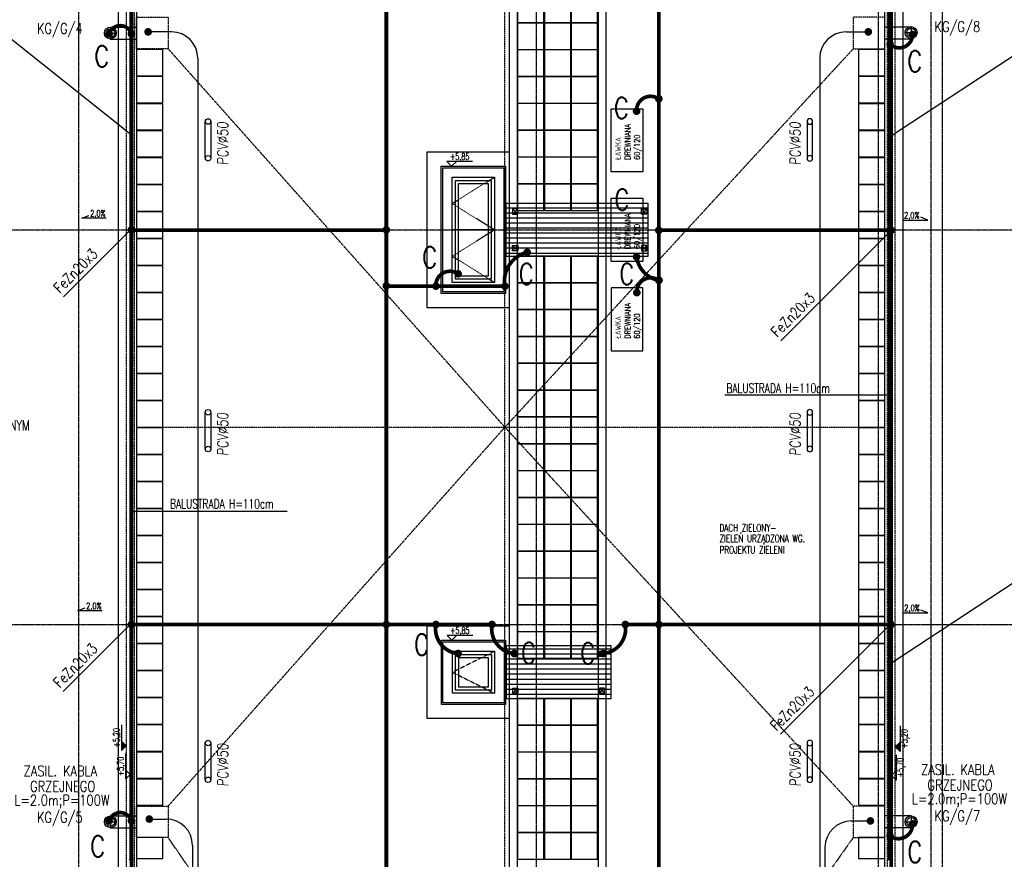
# Model space of a CAD drawing. Extents: x 3880 to 129921, y -116796 to -57711.
# Tile 66 of 110: x 54745 to 56617, y -94689 to -93094. Entities that reach past the tile are written whole.
import ezdxf
from ezdxf.enums import TextEntityAlignment as Align

# ---------------------------------------------------------------- set-up
doc = ezdxf.new("R2010")
doc.units = 0
doc.header["$LTSCALE"] = 2
for name, pattern in [('CENTER', [2, 1.25, -0.25, 0.25, -0.25]), ('DASHED', [0.75, 0.5, -0.25]), ('DIVIDE2', [0.625, 0.25, -0.125, 0, -0.125, 0, -0.125])]:
    doc.linetypes.add(name, pattern=pattern)
doc.layers.get('0').update_dxf_attribs({"color": 101, "linetype": 'CONTINUOUS'})
for name, color, linetype in [('E35', 6, 'CONTINUOUS'), ('E50', 3, 'CONTINUOUS'), ('Ele-balustrada', 114, 'CONTINUOUS'), ('Ins-wod', 152, 'CONTINUOUS'), ('Okn---okna', 5, 'CONTINUOUS'), ('Opis-rzedne', 52, 'CONTINUOUS'), ('Opis-spadki', 61, 'CONTINUOUS'), ('Os-osie glowne', 1, 'CENTER'), ('Pos-ceramika', 14, 'CONTINUOUS'), ('Pzt-chodniki-hatch', 252, 'CONTINUOUS'), ('Sc-metal', 141, 'CONTINUOUS'), ('Sch-opis', 51, 'CONTINUOUS'), ('W-idok', 9, 'CONTINUOUS'), ('W-izol-w', 144, 'CONTINUOUS'), ('W-widok-spadki', 61, 'CONTINUOUS'), ('Wyp-meble', 155, 'CONTINUOUS')]:
    doc.layers.add(name, color=color, linetype=linetype)
doc.styles.add('dwg_opis podstawowy', font='romans.shx', dxfattribs={"width": 0.9})
doc.styles.add('ROMANS', font='romans', dxfattribs={"width": 0.85})
pattern_1 = [(180, (7e-12, 5818.28), (-2e-15, -9.525), [])]

# ---------------------------------------------------------------- blocks, each defined once
blk = doc.blocks.new('A$C3F3A465D')
at = {"layer": 'E35'}
for points in [[(0, -69.9), (0, 0)], [(10.5, 0), (10.5, -69.9)]]:
    blk.add_lwpolyline(points, dxfattribs=at)
for centre in [(5.2, 0), (5.2, -69.9)]:
    blk.add_circle(centre, 5.25, dxfattribs=at)
blk = doc.blocks.new('SPADKI')
at = {"ltscale": 25}
blk.add_lwpolyline([(0, 0), (0, -70), (-8, -50), (-8, -50)], dxfattribs=at)
at = {"ltscale": 25, "style": 'ROMANS', "width": 0.7}
blk.add_attdef('SP%', text='', height=18, rotation=90, dxfattribs=at).set_placement((-4.9, -24), align=Align.CENTER)
blk = doc.blocks.new('dwg_kota arch 50')
blk.add_lwpolyline([(39.75, 9), (-9, 9), (0, 0), (9, 9)])
at = {"style": 'dwg_opis podstawowy', "width": 0.6}
blk.add_attdef('KOTA_ARCH', text='', height=12.75, dxfattribs=at).set_placement((15.375, 8.25), align=Align.BOTTOM_CENTER)
blk = doc.blocks.new('dwg_kota kons 50')
blk.add_hatch(color=256).paths.add_polyline_path([(9, 9), (-9, 9), (0, 0)])
blk.add_lwpolyline([(39.75, 9), (-9, 9), (0, 0), (9, 9)])
at = {"style": 'dwg_opis podstawowy', "width": 0.6}
blk.add_attdef('KOTA_KONS', text='', height=12.75, dxfattribs=at).set_placement((15.375, 8.25), align=Align.BOTTOM_CENTER)
blk = doc.blocks.new('_sfkhmgkjm')
for points in [[(-3.5, 0), (-3.5, -0.5)], [(-3.5, 0), (3.5, 0), (3.5, 0)], [(3.5, 0), (3.5, -0.5)]]:
    blk.add_lwpolyline(points)
blk.add_lwpolyline([(3.5, -0.5, -0.284735), (-3.5, -0.5, -7)], format="xyb")
blk = doc.blocks.new('_kdjkgjksjhgkfhh')
for p, q in [((-11.2, 0), (11.2, 0)), ((0, 11.2), (0, -11.2))]:
    blk.add_line(p, q)
for radius in [11.3, 8.25]:
    blk.add_circle((0, 0), radius)

msp = doc.modelspace()

# ---------------------------------------------------------------- hatches: boundary and pattern name
at = {"layer": 'W-idok'}
h = msp.add_hatch(dxfattribs=at)
h.set_pattern_fill('ANSI31', color=256, scale=3, angle=135, style=0)
h.set_pattern_definition(pattern_1)
h.paths.add_polyline_path([(55679.547, -93493.022), (55669.547, -93493.022), (55669.547, -93543.022), (55679.547, -93543.022)])
h.paths.add_polyline_path([(55679.547, -93443.022), (55669.547, -93443.022), (55669.547, -93493.022), (55679.547, -93493.022)])
h.paths.add_polyline_path([(55694.547, -93443.022), (55679.547, -93443.022), (55679.547, -93493.022), (55694.547, -93493.022)])
h.paths.add_polyline_path([(55694.547, -93493.022), (55679.547, -93493.022), (55679.547, -93543.022), (55694.547, -93543.022)])
h.paths.add_polyline_path([(55727.547, -93493.022), (55694.547, -93493.022), (55694.547, -93543.022), (55727.547, -93543.022)])
h.paths.add_polyline_path([(55727.547, -93443.022), (55694.547, -93443.022), (55694.547, -93493.022), (55727.547, -93493.022)])
h.paths.add_polyline_path([(55844.547, -93443.022), (55727.547, -93443.022), (55727.547, -93493.022), (55844.547, -93493.022)])
h.paths.add_polyline_path([(55844.547, -93493.022), (55727.547, -93493.022), (55727.547, -93543.022), (55844.547, -93543.022)])
h.paths.add_polyline_path([(55859.547, -93493.022), (55844.547, -93493.022), (55844.547, -93543.022), (55859.547, -93543.022)])
h.paths.add_polyline_path([(55859.547, -93443.022), (55844.547, -93443.022), (55844.547, -93493.022), (55859.547, -93493.022)])
h.paths.add_polyline_path([(55869.547, -93443.022), (55859.547, -93443.022), (55859.547, -93493.022), (55869.547, -93493.022)])
h.paths.add_polyline_path([(55869.547, -93493.022), (55859.547, -93493.022), (55859.547, -93543.022), (55869.547, -93543.022)])
h.paths.add_polyline_path([(55929.547, -93443.022), (55869.547, -93443.022), (55869.547, -93493.022), (55929.547, -93493.022)])
h.paths.add_polyline_path([(55929.547, -93493.022), (55869.547, -93493.022), (55869.547, -93543.022), (55929.547, -93543.022)])
h.paths.add_polyline_path([(55939.547, -93493.022), (55929.547, -93493.022), (55929.547, -93543.022), (55939.547, -93543.022)])
h.paths.add_polyline_path([(55939.547, -93443.022), (55929.547, -93443.022), (55929.547, -93493.022), (55939.547, -93493.022)])
h.paths.add_polyline_path([(55874.467, -93532.632), (55874.467, -93453.792), (55932.325, -93453.792), (55932.325, -93532.632)], flags=9)
h = msp.add_hatch(dxfattribs=at)
h.set_pattern_fill('ANSI31', color=256, scale=3, angle=135, style=0)
h.set_pattern_definition(pattern_1)
h.paths.add_polyline_path([(55669.829, -94283.803), (55669.829, -94383.803), (55869.547, -94383.803), (55869.547, -94283.803)])

# ---------------------------------------------------------------- linework, layer by layer
at = {"layer": 'E35'}
for p, q in [((56404.047, -93312.621), (56737.452, -93093.64)), ((54957.047, -93312.621), (54703.609, -93110.818)), ((54828.379, -93620.368), (54957.547, -93491.2)), ((54828.379, -93620.368), (54957.547, -93491.2)), ((56191.788, -93704.115), (56400.138, -93495.764)), ((56191.788, -93704.115), (56400.138, -93495.764)), ((56404.047, -94314.595), (56737.452, -94095.614)), ((54827.879, -94370.368), (54957.047, -94241.2)), ((54827.879, -94370.368), (54957.047, -94241.2)), ((56191.179, -94451.711), (56401.691, -94241.2)), ((56191.179, -94451.711), (56401.691, -94241.2))]:
    msp.add_line(p, q, dxfattribs=at)
at = {"layer": 'E50'}
for p, q in [((55033.701, -93116.747), (54988.881, -93116.747)), ((56315.949, -93116.747), (56358.256, -93116.747)), ((55083.701, -93166.747), (55083.701, -95967.577)), ((56265.949, -93166.747), (56265.949, -95967.577)), ((54991.628, -94612.751), (55023.701, -94612.751)), ((56325.949, -94616.402), (56362.198, -94616.402)), ((55073.701, -94662.751), (55073.701, -95967.577)), ((56275.949, -94666.402), (56275.949, -95967.577))]:
    msp.add_line(p, q, dxfattribs=at)
at = {"layer": 'E50', "linetype": 'DIVIDE2', "ltscale": 70, "const_width": 7}
for points in [[(54957.547, -91993.022), (54957.547, -95743.022)], [(56401.691, -91993.022), (56401.691, -95743.022)]]:
    msp.add_lwpolyline(points, dxfattribs=at)
at = {"layer": 'E50', "const_width": 7}
for points in [[(55442.136, -91993.022), (55442.136, -95504.895)], [(55960.066, -91993.022), (55960.066, -95501.275)], [(54957.547, -93493.837), (55442.136, -93493.837)], [(55960.066, -93493.837), (56401.691, -93493.837)], [(55442.136, -93600.053), (55667.547, -93600.053)], [(54957.547, -94243.022), (55643.04, -94242.979)], [(55896.343, -94243.022), (56401.691, -94243.022)]]:
    msp.add_lwpolyline(points, dxfattribs=at)
for points in [[(54915.091, -93120.315, -0.71386373), (54957.362, -93119.643, -2.21832926)], [(56442.318, -93121.952, -0.65422817), (56400.047, -93140.422, -2.21832926)], [(55917.817, -93267.488, -0.62921088), (55959.617, -93243.966, -2.21832926)], [(55667.547, -93600.053, -0.3933579), (55709.347, -93535.717, -2.21832926)], [(55917.817, -93544.26, 0.32196482), (55959.617, -93588.914, -2.21832926)], [(55536.336, -93600.053, -0.62921088), (55578.136, -93576.53, -2.21832926)], [(55918.267, -93612.398, -0.62921088), (55960.066, -93588.876, -2.21832926)], [(55536.336, -94242.979, 0.43553266), (55578.136, -94298.245, 2.21832926)], [(55643.04, -94242.979, 0.43553266), (55684.84, -94298.245, 2.21832926)], [(55896.336, -94242.979, -0.43553266), (55854.536, -94298.245, -2.21832926)], [(54915.091, -94615.94, -0.71386373), (54957.362, -94615.268, -2.21832926)], [(56442.318, -94621.952, -0.62554956), (56400.047, -94645.205, -2.21832926)]]:
    msp.add_lwpolyline(points, format="xyb", dxfattribs=at)
at = {"layer": 'E50', "ltscale": 15, "const_width": 7}
for points in [[(54989.472, -93120.496, 1), (54989.29, -93112.998, 1)], [(54957.638, -93496.771, 1), (54957.456, -93489.273, 1)]]:
    msp.add_lwpolyline(points, format="xyb", close=True, dxfattribs=at)
at = {"layer": 'E50', "const_width": 7}
for points in [[(56354.506, -93116.747, -1), (56362.006, -93116.747, -1)], [(54915.091, -93124.065, -1), (54915.091, -93116.565, -1)], [(54957.547, -93124.065, -1), (54957.547, -93116.565, -1)], [(56442.318, -93125.702, 1), (56442.318, -93118.202, 1)], [(56399.598, -93144.133, -1), (56399.598, -93136.633, -1)], [(55960.066, -93247.677, 1), (55960.066, -93240.177, 1)], [(55917.817, -93271.238, -1), (55917.817, -93263.738, -1)], [(55442.136, -93496.772, -1), (55442.136, -93489.272, -1)], [(55956.316, -93493.837, -1), (55963.816, -93493.837, -1)], [(56397.941, -93493.837, -1), (56405.441, -93493.837, -1)], [(55709.796, -93539.429, 1), (55709.796, -93531.929, 1)], [(55917.817, -93548.01, -1), (55917.817, -93540.51, -1)], [(55578.585, -93580.242, 1), (55578.585, -93572.742, 1)], [(55438.386, -93599.237, -1), (55445.886, -93599.237, -1)], [(55536.336, -93603.803, -1), (55536.336, -93596.303, -1)], [(55667.547, -93603.803, -1), (55667.547, -93596.303, -1)], [(55960.066, -93592.626, 1), (55960.066, -93585.126, 1)], [(55960.516, -93592.588, 1), (55960.516, -93585.088, 1)], [(55918.267, -93616.148, -1), (55918.267, -93608.648, -1)], [(54953.797, -94243.022, -1), (54961.297, -94243.022, -1)], [(55438.386, -94243.022, -1), (55445.886, -94243.022, -1)], [(55536.336, -94246.729, -1), (55536.336, -94239.229, -1)], [(55643.04, -94246.729, -1), (55643.04, -94239.229, -1)], [(55896.336, -94246.729, 1), (55896.336, -94239.229, 1)], [(55956.316, -94243.022, -1), (55963.816, -94243.022, -1)], [(56397.941, -94243.022, -1), (56405.441, -94243.022, -1)], [(55578.585, -94301.956, 1), (55578.585, -94294.456, 1)], [(55685.289, -94301.956, 1), (55685.289, -94294.456, 1)], [(55854.087, -94301.956, -1), (55854.087, -94294.456, -1)], [(54987.878, -94612.751, -1), (54995.378, -94612.751, -1)], [(54915.091, -94619.69, -1), (54915.091, -94612.19, -1)], [(54957.547, -94619.69, -1), (54957.547, -94612.19, -1)], [(56358.448, -94616.402, -1), (56365.948, -94616.402, -1)], [(56442.318, -94625.702, 1), (56442.318, -94618.202, 1)], [(56399.598, -94648.917, -1), (56399.598, -94641.417, -1)]]:
    msp.add_lwpolyline(points, format="xyb", close=True, dxfattribs=at)
at = {"layer": 'E50'}
for centre, start, end in [((55033.701, -93166.747), 360, 90), ((56315.949, -93166.747), 90, 180), ((55023.701, -94662.751), 360, 90), ((56325.949, -94666.402), 90, 180)]:
    msp.add_arc(centre, 50, start, end, dxfattribs=at)
at = {"layer": 'Ele-balustrada'}
for points in [[(54955.047, -94689.013), (54955.047, -92019.03)], [(54960.047, -94689.013), (54960.047, -92019.03)], [(56397.047, -94689.013), (56397.047, -92019.03)], [(56402.047, -94689.013), (56402.047, -92019.03)]]:
    msp.add_lwpolyline(points, dxfattribs=at)
at = {"layer": 'Okn---okna'}
for points in [[(55567.547, -93393.022), (55647.547, -93393.022), (55647.547, -93593.022), (55567.547, -93593.022)], [(55573.547, -93399.022), (55641.547, -93399.022), (55641.547, -93587.022), (55573.547, -93587.022)], [(55579.547, -93405.022), (55635.547, -93405.022), (55635.547, -93581.022), (55579.547, -93581.022)], [(55567.829, -94293.803), (55647.829, -94293.803), (55647.829, -94373.803), (55567.829, -94373.803)], [(55573.829, -94299.803), (55641.829, -94299.803), (55641.829, -94367.803), (55573.829, -94367.803)], [(55579.829, -94305.803), (55635.829, -94305.803), (55635.829, -94361.803), (55579.829, -94361.803)]]:
    msp.add_lwpolyline(points, close=True, dxfattribs=at)
at = {"layer": 'Okn---okna', "linetype": 'DASHED', "ltscale": 0.5}
for points in [[(55647.547, -93493.022), (55567.547, -93443.022), (55647.547, -93393.022)], [(55647.547, -93493.022), (55567.547, -93543.022), (55647.547, -93593.022)], [(55647.829, -94293.803), (55567.829, -94333.803), (55647.829, -94373.803)]]:
    msp.add_lwpolyline(points, dxfattribs=at)
at = {"layer": 'Okn---okna'}
msp.add_lwpolyline([(55647.547, -93493.022), (55567.547, -93493.022)], dxfattribs=at)
at = {"layer": 'Os-osie glowne'}
for points in [[(54857.547, -96575.018), (54857.547, -91070.848)], [(54957.547, -96575.018), (54957.547, -91070.848)], [(55727.547, -96575.018), (55727.547, -91070.848)], [(56377.547, -96575.018), (56377.547, -91070.848)], [(56477.547, -96575.018), (56477.547, -91070.848)], [(56499.547, -96575.018), (56499.547, -91070.848)], [(50525.547, -93493.022), (62792.547, -93493.022)], [(50525.547, -94243.022), (62792.547, -94243.022)]]:
    msp.add_lwpolyline(points, dxfattribs=at)
at = {"layer": 'Pos-ceramika'}
for points in [[(55519.547, -93345.022), (55675.547, -93345.022), (55675.547, -93641.022), (55519.547, -93641.022)], [(55519.829, -94245.803), (55675.547, -94245.803), (55675.547, -94421.803), (55519.829, -94421.803)]]:
    msp.add_lwpolyline(points, close=True, dxfattribs=at)
at = {"layer": 'Pzt-chodniki-hatch'}
for points in [[(55691.548, -93049.022), (55691.548, -93099.022), (55741.548, -93099.022), (55741.548, -93049.022)], [(55742.548, -93049.022), (55742.548, -93099.022), (55792.548, -93099.022), (55792.548, -93049.022)], [(55793.548, -93049.022), (55793.548, -93099.022), (55843.548, -93099.022), (55843.548, -93049.022)], [(55691.548, -93100.022), (55691.548, -93150.022), (55741.548, -93150.022), (55741.548, -93100.022)], [(55742.548, -93100.022), (55742.548, -93150.022), (55792.548, -93150.022), (55792.548, -93100.022)], [(55793.548, -93100.022), (55793.548, -93150.022), (55843.548, -93150.022), (55843.548, -93100.022)], [(54967.547, -93150.502), (54967.547, -93200.502), (55017.547, -93200.502), (55017.547, -93150.502)], [(55691.548, -93151.022), (55691.548, -93201.022), (55741.548, -93201.022), (55741.548, -93151.022)], [(55742.548, -93151.022), (55742.548, -93201.022), (55792.548, -93201.022), (55792.548, -93151.022)], [(55793.548, -93151.022), (55793.548, -93201.022), (55843.548, -93201.022), (55843.548, -93151.022)], [(56339.547, -93150.502), (56339.547, -93200.502), (56389.547, -93200.502), (56389.547, -93150.502)], [(54967.547, -93201.842), (54967.547, -93251.842), (55017.547, -93251.842), (55017.547, -93201.842)], [(55691.548, -93202.022), (55691.548, -93252.022), (55741.548, -93252.022), (55741.548, -93202.022)], [(55742.548, -93202.022), (55742.548, -93252.022), (55792.548, -93252.022), (55792.548, -93202.022)], [(55793.548, -93202.022), (55793.548, -93252.022), (55843.548, -93252.022), (55843.548, -93202.022)], [(56339.547, -93201.842), (56339.547, -93251.842), (56389.547, -93251.842), (56389.547, -93201.842)], [(54967.547, -93253.182), (54967.547, -93303.182), (55017.547, -93303.182), (55017.547, -93253.182)], [(55691.548, -93253.022), (55691.548, -93303.022), (55741.548, -93303.022), (55741.548, -93253.022)], [(55742.548, -93253.022), (55742.548, -93303.022), (55792.548, -93303.022), (55792.548, -93253.022)], [(55793.548, -93253.022), (55793.548, -93303.022), (55843.548, -93303.022), (55843.548, -93253.022)], [(56339.547, -93253.182), (56339.547, -93303.182), (56389.547, -93303.182), (56389.547, -93253.182)], [(54967.547, -93304.522), (54967.547, -93354.522), (55017.547, -93354.522), (55017.547, -93304.522)], [(55691.548, -93304.022), (55691.548, -93354.022), (55741.548, -93354.022), (55741.548, -93304.022)], [(55742.548, -93304.022), (55742.548, -93354.022), (55792.548, -93354.022), (55792.548, -93304.022)], [(55793.548, -93304.022), (55793.548, -93354.022), (55843.548, -93354.022), (55843.548, -93304.022)], [(56339.547, -93304.522), (56339.547, -93354.522), (56389.547, -93354.522), (56389.547, -93304.522)], [(54967.547, -93355.862), (54967.547, -93405.862), (55017.547, -93405.862), (55017.547, -93355.862)], [(55691.548, -93355.022), (55691.548, -93405.022), (55741.548, -93405.022), (55741.548, -93355.022)], [(55742.548, -93355.022), (55742.548, -93405.022), (55792.548, -93405.022), (55792.548, -93355.022)], [(55793.548, -93355.022), (55793.548, -93405.022), (55843.548, -93405.022), (55843.548, -93355.022)], [(56339.547, -93355.862), (56339.547, -93405.862), (56389.547, -93405.862), (56389.547, -93355.862)], [(54967.547, -93407.202), (54967.547, -93457.202), (55017.547, -93457.202), (55017.547, -93407.202)], [(55691.548, -93406.022), (55691.548, -93456.022), (55741.548, -93456.022), (55741.548, -93406.022)], [(55742.548, -93406.022), (55742.548, -93456.022), (55792.548, -93456.022), (55792.548, -93406.022)], [(55793.548, -93406.022), (55793.548, -93456.022), (55843.548, -93456.022), (55843.548, -93406.022)], [(56339.547, -93407.202), (56339.547, -93457.202), (56389.547, -93457.202), (56389.547, -93407.202)], [(54967.547, -93458.542), (54967.547, -93508.542), (55017.547, -93508.542), (55017.547, -93458.542)], [(56339.547, -93458.542), (56339.547, -93508.542), (56389.547, -93508.542), (56389.547, -93458.542)], [(54967.547, -93509.882), (54967.547, -93559.882), (55017.547, -93559.882), (55017.547, -93509.882)], [(56339.547, -93509.882), (56339.547, -93559.882), (56389.547, -93559.882), (56389.547, -93509.882)], [(55691.548, -93543.022), (55691.548, -93593.022), (55741.548, -93593.022), (55741.548, -93543.022)], [(55742.548, -93543.022), (55742.548, -93593.022), (55792.548, -93593.022), (55792.548, -93543.022)], [(55793.548, -93543.022), (55793.548, -93593.022), (55843.548, -93593.022), (55843.548, -93543.022)], [(54967.547, -93561.222), (54967.547, -93611.222), (55017.547, -93611.222), (55017.547, -93561.222)], [(56339.547, -93561.222), (56339.547, -93611.222), (56389.547, -93611.222), (56389.547, -93561.222)], [(55691.548, -93594.022), (55691.548, -93644.022), (55741.548, -93644.022), (55741.548, -93594.022)], [(55742.548, -93594.022), (55742.548, -93644.022), (55792.548, -93644.022), (55792.548, -93594.022)], [(55793.548, -93594.022), (55793.548, -93644.022), (55843.548, -93644.022), (55843.548, -93594.022)], [(54967.547, -93612.562), (54967.547, -93662.562), (55017.547, -93662.562), (55017.547, -93612.562)], [(56339.547, -93612.562), (56339.547, -93662.562), (56389.547, -93662.562), (56389.547, -93612.562)], [(55691.548, -93645.022), (55691.548, -93695.022), (55741.548, -93695.022), (55741.548, -93645.022)], [(55742.548, -93645.022), (55742.548, -93695.022), (55792.548, -93695.022), (55792.548, -93645.022)], [(55793.548, -93645.022), (55793.548, -93695.022), (55843.548, -93695.022), (55843.548, -93645.022)], [(54967.547, -93663.902), (54967.547, -93713.902), (55017.547, -93713.902), (55017.547, -93663.902)], [(56339.547, -93663.902), (56339.547, -93713.902), (56389.547, -93713.902), (56389.547, -93663.902)], [(55691.548, -93696.022), (55691.548, -93746.022), (55741.548, -93746.022), (55741.548, -93696.022)], [(55742.548, -93696.022), (55742.548, -93746.022), (55792.548, -93746.022), (55792.548, -93696.022)], [(55793.548, -93696.022), (55793.548, -93746.022), (55843.548, -93746.022), (55843.548, -93696.022)], [(54967.547, -93715.242), (54967.547, -93765.242), (55017.547, -93765.242), (55017.547, -93715.242)], [(56339.547, -93715.242), (56339.547, -93765.242), (56389.547, -93765.242), (56389.547, -93715.242)], [(55691.548, -93747.022), (55691.548, -93797.022), (55741.548, -93797.022), (55741.548, -93747.022)], [(55742.548, -93747.022), (55742.548, -93797.022), (55792.548, -93797.022), (55792.548, -93747.022)], [(55793.548, -93747.022), (55793.548, -93797.022), (55843.548, -93797.022), (55843.548, -93747.022)], [(54967.547, -93766.582), (54967.547, -93816.582), (55017.547, -93816.582), (55017.547, -93766.582)], [(56339.547, -93766.582), (56339.547, -93816.582), (56389.547, -93816.582), (56389.547, -93766.582)], [(55691.548, -93798.022), (55691.548, -93848.022), (55741.548, -93848.022), (55741.548, -93798.022)], [(55742.548, -93798.022), (55742.548, -93848.022), (55792.548, -93848.022), (55792.548, -93798.022)], [(55793.548, -93798.022), (55793.548, -93848.022), (55843.548, -93848.022), (55843.548, -93798.022)], [(54967.547, -93817.922), (54967.547, -93867.922), (55017.547, -93867.922), (55017.547, -93817.922)], [(56339.547, -93817.922), (56339.547, -93867.922), (56389.547, -93867.922), (56389.547, -93817.922)], [(55691.548, -93849.022), (55691.548, -93899.022), (55741.548, -93899.022), (55741.548, -93849.022)], [(55742.548, -93849.022), (55742.548, -93899.022), (55792.548, -93899.022), (55792.548, -93849.022)], [(55793.548, -93849.022), (55793.548, -93899.022), (55843.548, -93899.022), (55843.548, -93849.022)], [(54967.547, -93869.262), (54967.547, -93919.262), (55017.547, -93919.262), (55017.547, -93869.262)], [(56339.547, -93869.262), (56339.547, -93919.262), (56389.547, -93919.262), (56389.547, -93869.262)], [(55691.548, -93900.022), (55691.548, -93950.022), (55741.548, -93950.022), (55741.548, -93900.022)], [(55742.548, -93900.022), (55742.548, -93950.022), (55792.548, -93950.022), (55792.548, -93900.022)], [(55793.548, -93900.022), (55793.548, -93950.022), (55843.548, -93950.022), (55843.548, -93900.022)], [(54967.547, -93920.602), (54967.547, -93970.602), (55017.547, -93970.602), (55017.547, -93920.602)], [(56339.547, -93920.602), (56339.547, -93970.602), (56389.547, -93970.602), (56389.547, -93920.602)], [(55691.548, -93951.022), (55691.548, -94001.022), (55741.548, -94001.022), (55741.548, -93951.022)], [(55742.548, -93951.022), (55742.548, -94001.022), (55792.548, -94001.022), (55792.548, -93951.022)], [(55793.548, -93951.022), (55793.548, -94001.022), (55843.548, -94001.022), (55843.548, -93951.022)], [(54967.547, -93971.942), (54967.547, -94021.942), (55017.547, -94021.942), (55017.547, -93971.942)], [(56339.547, -93971.942), (56339.547, -94021.942), (56389.547, -94021.942), (56389.547, -93971.942)], [(55691.548, -94002.022), (55691.548, -94052.022), (55741.548, -94052.022), (55741.548, -94002.022)], [(55742.548, -94002.022), (55742.548, -94052.022), (55792.548, -94052.022), (55792.548, -94002.022)], [(55793.548, -94002.022), (55793.548, -94052.022), (55843.548, -94052.022), (55843.548, -94002.022)], [(54967.547, -94023.282), (54967.547, -94073.282), (55017.547, -94073.282), (55017.547, -94023.282)], [(56339.547, -94023.282), (56339.547, -94073.282), (56389.547, -94073.282), (56389.547, -94023.282)], [(55691.548, -94053.022), (55691.548, -94103.022), (55741.548, -94103.022), (55741.548, -94053.022)], [(55742.548, -94053.022), (55742.548, -94103.022), (55792.548, -94103.022), (55792.548, -94053.022)], [(55793.548, -94053.022), (55793.548, -94103.022), (55843.548, -94103.022), (55843.548, -94053.022)], [(54967.547, -94074.622), (54967.547, -94124.622), (55017.547, -94124.622), (55017.547, -94074.622)], [(56339.547, -94074.622), (56339.547, -94124.622), (56389.547, -94124.622), (56389.547, -94074.622)], [(55691.548, -94104.022), (55691.548, -94154.022), (55741.548, -94154.022), (55741.548, -94104.022)], [(55742.548, -94104.022), (55742.548, -94154.022), (55792.548, -94154.022), (55792.548, -94104.022)], [(55793.548, -94104.022), (55793.548, -94154.022), (55843.548, -94154.022), (55843.548, -94104.022)], [(54967.547, -94125.962), (54967.547, -94175.962), (55017.547, -94175.962), (55017.547, -94125.962)], [(56339.547, -94125.962), (56339.547, -94175.962), (56389.547, -94175.962), (56389.547, -94125.962)], [(55691.548, -94155.022), (55691.548, -94205.022), (55741.548, -94205.022), (55741.548, -94155.022)], [(55742.548, -94155.022), (55742.548, -94205.022), (55792.548, -94205.022), (55792.548, -94155.022)], [(55793.548, -94155.022), (55793.548, -94205.022), (55843.548, -94205.022), (55843.548, -94155.022)], [(54967.547, -94177.302), (54967.547, -94227.302), (55017.547, -94227.302), (55017.547, -94177.302)], [(56339.547, -94177.302), (56339.547, -94227.302), (56389.547, -94227.302), (56389.547, -94177.302)], [(55691.548, -94206.022), (55691.548, -94256.022), (55741.548, -94256.022), (55741.548, -94206.022)], [(55742.548, -94206.022), (55742.548, -94256.022), (55792.548, -94256.022), (55792.548, -94206.022)], [(55793.548, -94206.022), (55793.548, -94256.022), (55843.548, -94256.022), (55843.548, -94206.022)], [(54967.547, -94228.642), (54967.547, -94278.642), (55017.547, -94278.642), (55017.547, -94228.642)], [(56339.547, -94228.642), (56339.547, -94278.642), (56389.547, -94278.642), (56389.547, -94228.642)], [(55691.548, -94257.022), (55691.548, -94307.022), (55741.548, -94307.022), (55741.548, -94257.022)], [(55742.548, -94257.022), (55742.548, -94307.022), (55792.548, -94307.022), (55792.548, -94257.022)], [(55793.548, -94257.022), (55793.548, -94307.022), (55843.548, -94307.022), (55843.548, -94257.022)], [(54967.547, -94279.982), (54967.547, -94329.982), (55017.547, -94329.982), (55017.547, -94279.982)], [(56339.547, -94279.982), (56339.547, -94329.982), (56389.547, -94329.982), (56389.547, -94279.982)], [(54967.547, -94331.322), (54967.547, -94381.322), (55017.547, -94381.322), (55017.547, -94331.322)], [(56339.547, -94331.322), (56339.547, -94381.322), (56389.547, -94381.322), (56389.547, -94331.322)], [(54967.547, -94382.662), (54967.547, -94432.662), (55017.547, -94432.662), (55017.547, -94382.662)], [(56339.547, -94382.662), (56339.547, -94432.662), (56389.547, -94432.662), (56389.547, -94382.662)], [(55691.548, -94383.803), (55691.548, -94433.803), (55741.548, -94433.803), (55741.548, -94383.803)], [(55742.548, -94383.803), (55742.548, -94433.803), (55792.548, -94433.803), (55792.548, -94383.803)], [(55793.548, -94383.803), (55793.548, -94433.803), (55843.548, -94433.803), (55843.548, -94383.803)], [(54967.547, -94434.002), (54967.547, -94484.002), (55017.547, -94484.002), (55017.547, -94434.002)], [(55691.548, -94434.803), (55691.548, -94484.803), (55741.548, -94484.803), (55741.548, -94434.803)], [(55742.548, -94434.803), (55742.548, -94484.803), (55792.548, -94484.803), (55792.548, -94434.803)], [(55793.548, -94434.803), (55793.548, -94484.803), (55843.548, -94484.803), (55843.548, -94434.803)], [(56339.547, -94434.002), (56339.547, -94484.002), (56389.547, -94484.002), (56389.547, -94434.002)], [(54967.547, -94485.342), (54967.547, -94535.342), (55017.547, -94535.342), (55017.547, -94485.342)], [(55691.548, -94485.803), (55691.548, -94535.803), (55741.548, -94535.803), (55741.548, -94485.803)], [(55742.548, -94485.803), (55742.548, -94535.803), (55792.548, -94535.803), (55792.548, -94485.803)], [(55793.548, -94485.803), (55793.548, -94535.803), (55843.548, -94535.803), (55843.548, -94485.803)], [(56339.547, -94485.342), (56339.547, -94535.342), (56389.547, -94535.342), (56389.547, -94485.342)], [(54967.547, -94536.682), (54967.547, -94586.682), (55017.547, -94586.682), (55017.547, -94536.682)], [(55691.548, -94536.803), (55691.548, -94586.803), (55741.548, -94586.803), (55741.548, -94536.803)], [(55742.548, -94536.803), (55742.548, -94586.803), (55792.548, -94586.803), (55792.548, -94536.803)], [(55793.548, -94536.803), (55793.548, -94586.803), (55843.548, -94586.803), (55843.548, -94536.803)], [(56339.547, -94536.682), (56339.547, -94586.682), (56389.547, -94586.682), (56389.547, -94536.682)], [(55691.548, -94587.803), (55691.548, -94637.803), (55741.548, -94637.803), (55741.548, -94587.803)], [(55742.548, -94587.803), (55742.548, -94637.803), (55792.548, -94637.803), (55792.548, -94587.803)], [(55793.548, -94587.803), (55793.548, -94637.803), (55843.548, -94637.803), (55843.548, -94587.803)], [(55691.548, -94638.803), (55691.548, -94688.803), (55741.548, -94688.803), (55741.548, -94638.803)], [(55742.548, -94638.803), (55742.548, -94688.803), (55792.548, -94688.803), (55792.548, -94638.803)], [(55793.548, -94638.803), (55793.548, -94688.803), (55843.548, -94688.803), (55843.548, -94638.803)], [(54967.547, -94648.022), (54967.547, -94688.022), (55017.547, -94688.022), (55017.547, -94648.022)], [(56339.547, -94648.022), (56339.547, -94688.022), (56389.547, -94688.022), (56389.547, -94648.022)]]:
    msp.add_lwpolyline(points, close=True, dxfattribs=at)
at = {"layer": 'Sc-metal'}
for points in [[(55682.047, -93453.022), (55682.047, -93463.022), (55692.047, -93463.022), (55692.047, -93453.022)], [(55937.047, -93453.022), (55937.047, -93463.022), (55927.047, -93463.022), (55927.047, -93453.022)], [(55682.047, -93533.022), (55682.047, -93523.022), (55692.047, -93523.022), (55692.047, -93533.022)], [(55937.047, -93533.022), (55937.047, -93523.022), (55927.047, -93523.022), (55927.047, -93533.022)], [(55682.329, -94293.803), (55682.329, -94303.803), (55692.329, -94303.803), (55692.329, -94293.803)], [(55857.047, -94293.803), (55857.047, -94303.803), (55847.047, -94303.803), (55847.047, -94293.803)], [(55682.329, -94373.803), (55682.329, -94363.803), (55692.329, -94363.803), (55692.329, -94373.803)], [(55857.047, -94373.803), (55857.047, -94363.803), (55847.047, -94363.803), (55847.047, -94373.803)]]:
    msp.add_lwpolyline(points, close=True, dxfattribs=at)
for points in [[(55682.047, -93453.022), (55692.047, -93463.022)], [(55692.047, -93453.022), (55682.047, -93463.022)], [(55937.047, -93453.022), (55927.047, -93463.022)], [(55927.047, -93453.022), (55937.047, -93463.022)], [(55682.047, -93533.022), (55692.047, -93523.022)], [(55692.047, -93533.022), (55682.047, -93523.022)], [(55937.047, -93533.022), (55927.047, -93523.022)], [(55927.047, -93533.022), (55937.047, -93523.022)], [(55682.329, -94293.803), (55692.329, -94303.803)], [(55692.329, -94293.803), (55682.329, -94303.803)], [(55857.047, -94293.803), (55847.047, -94303.803)], [(55847.047, -94293.803), (55857.047, -94303.803)], [(55682.329, -94373.803), (55692.329, -94363.803)], [(55692.329, -94373.803), (55682.329, -94363.803)], [(55857.047, -94373.803), (55847.047, -94363.803)], [(55847.047, -94373.803), (55857.047, -94363.803)]]:
    msp.add_lwpolyline(points, dxfattribs=at)
at = {"layer": 'Sch-opis'}
for points in [[(56085.689, -93806.359), (56402.047, -93806.359)], [(55253.592, -94028.336), (54960.047, -94028.336)]]:
    msp.add_lwpolyline(points, dxfattribs=at)
at = {"layer": 'W-idok', "linetype": 'DASHED', "ltscale": 0.5}
for p, q in [((54962.547, -92908.022), (54962.547, -93330.022)), ((56394.547, -93330.022), (56394.547, -92906.022)), ((56409.547, -93315.022), (56409.547, -92921.022)), ((54947.547, -92923.022), (54947.547, -93315.022)), ((54947.547, -93315.022), (54947.547, -93671.022)), ((56409.547, -93671.022), (56409.547, -93315.022)), ((54962.547, -93330.022), (54962.547, -93656.022)), ((56394.547, -93656.022), (56394.547, -93330.022)), ((54947.547, -93671.022), (54947.547, -94065.022)), ((54962.547, -93656.022), (54962.547, -94080.022)), ((56394.547, -94080.022), (56394.547, -93656.022)), ((56409.547, -94065.022), (56409.547, -93671.022)), ((54947.547, -94065.022), (54947.547, -94421.022)), ((54962.547, -94080.022), (54962.547, -94406.022)), ((56394.547, -94406.022), (56394.547, -94080.022)), ((56409.547, -94421.022), (56409.547, -94065.022)), ((54962.547, -94406.022), (54962.547, -94830.022)), ((56394.547, -94830.022), (56394.547, -94406.022)), ((54947.547, -94421.022), (54947.547, -94815.022)), ((56409.547, -94815.022), (56409.547, -94421.022))]:
    msp.add_line(p, q, dxfattribs=at)
at = {"layer": 'W-idok'}
for points in [[(55844.547, -92018.022), (55844.547, -94791.022)], [(55859.547, -92018.022), (55859.547, -93095.164)], [(55690.547, -92372.022), (55690.547, -94791.022)], [(55675.547, -93015.478), (55675.547, -94791.022)], [(54917.547, -93107.772), (54967.547, -93107.772)], [(55859.547, -93095.164), (55859.547, -94791.022)], [(56439.547, -93107.772), (56389.547, -93107.772)], [(54917.547, -93130.272), (54967.547, -93130.272)], [(56439.547, -93130.272), (56389.547, -93130.272)], [(55669.547, -93443.022), (55669.547, -93543.022), (55939.547, -93543.022), (55939.547, -93443.022), (55669.547, -93443.022)], [(55669.829, -94283.803), (55669.829, -94383.803), (55869.547, -94383.803), (55869.547, -94283.803), (55669.829, -94283.803)], [(54917.547, -94606.772), (54967.547, -94606.772)], [(56439.547, -94606.772), (56389.547, -94606.772)], [(54917.547, -94629.272), (54967.547, -94629.272)], [(56439.547, -94629.272), (56389.547, -94629.272)]]:
    msp.add_lwpolyline(points, dxfattribs=at)
for points in [[(55546.547, -93372.022), (55668.547, -93372.022), (55668.547, -93614.022), (55546.547, -93614.022)], [(55546.829, -94272.803), (55668.829, -94272.803), (55668.829, -94394.803), (55546.829, -94394.803)]]:
    msp.add_lwpolyline(points, close=True, dxfattribs=at)
at = {"layer": 'W-idok', "linetype": 'DASHED'}
for points in [[(55549.547, -93375.022), (55665.547, -93375.022), (55665.547, -93611.022), (55549.547, -93611.022)], [(55549.829, -94275.803), (55665.829, -94275.803), (55665.829, -94391.803), (55549.829, -94391.803)]]:
    msp.add_lwpolyline(points, close=True, dxfattribs=at)
at = {"layer": 'W-izol-w', "linetype": 'Continuous'}
for p, q in [((54932.547, -92550.022), (54932.547, -93300.022)), ((56424.547, -93300.022), (56424.547, -92550.022)), ((54967.547, -92903.022), (54967.547, -93335.022)), ((56389.547, -93335.022), (56389.547, -92901.022)), ((54932.547, -93300.022), (54932.547, -94050.022)), ((56424.547, -94050.022), (56424.547, -93300.022)), ((54967.547, -93335.022), (54967.547, -93651.022)), ((56389.547, -93651.022), (56389.547, -93335.022)), ((54967.547, -93651.022), (54967.547, -94085.022)), ((56389.547, -94085.022), (56389.547, -93651.022)), ((54932.547, -94050.022), (54932.547, -94800.022)), ((56424.547, -94800.022), (56424.547, -94050.022)), ((54967.547, -94085.022), (54967.547, -94401.022)), ((56389.547, -94401.022), (56389.547, -94085.022)), ((54967.547, -94401.022), (54967.547, -94835.022)), ((56389.547, -94835.022), (56389.547, -94401.022))]:
    msp.add_line(p, q, dxfattribs=at)
at = {"layer": 'W-widok-spadki', "linetype": 'DASHED', "ltscale": 0.5}
for points in [[(55667.547, -95585.022), (55667.547, -92372.022)], [(55667.547, -93868.022), (55027.547, -93149.022)], [(56329.547, -93149.022), (55667.547, -93868.022)], [(54967.547, -93868.022), (56389.547, -93868.022)], [(55027.547, -94588.022), (55667.547, -93868.022)], [(55667.547, -93868.022), (56329.547, -94588.022)], [(55667.547, -95585.022), (55027.547, -94648.022)], [(56329.547, -94648.022), (55667.547, -95585.022)]]:
    msp.add_lwpolyline(points, dxfattribs=at)
for points in [[(54967.547, -93089.022), (55027.547, -93089.022), (55027.547, -93149.022), (54967.547, -93149.022)], [(56389.547, -93089.022), (56329.547, -93089.022), (56329.547, -93149.022), (56389.547, -93149.022)], [(54967.547, -94588.022), (55027.547, -94588.022), (55027.547, -94648.022), (54967.547, -94648.022)], [(56389.547, -94588.022), (56329.547, -94588.022), (56329.547, -94648.022), (56389.547, -94648.022)]]:
    msp.add_lwpolyline(points, close=True, dxfattribs=at)
at = {"layer": 'Wyp-meble'}
for points in [[(55929.547, -93383.022), (55869.547, -93383.022), (55869.547, -93263.022), (55929.547, -93263.022)], [(55929.547, -93553.022), (55869.547, -93553.022), (55869.547, -93433.022), (55929.547, -93433.022)], [(55929.547, -93603.022), (55869.547, -93603.022), (55869.547, -93723.022), (55929.547, -93723.022)]]:
    msp.add_lwpolyline(points, close=True, dxfattribs=at)

# ---------------------------------------------------------------- block references
at = {"layer": 'E35', "rotation": 180.0000000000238}
for p in [(55108.567, -93356.958), (55108.567, -93909.587), (55108.567, -94538.126)]:
    msp.add_blockref('A$C3F3A465D', p, dxfattribs=at)
at = {"layer": 'E35', "xscale": -1, "rotation": 179.9999999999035}
for p in [(56241.936, -93356.958), (56241.936, -93909.587), (56241.936, -94538.126)]:
    msp.add_blockref('A$C3F3A465D', p, dxfattribs=at)
at = {"layer": 'Ele-balustrada', "xscale": -1, "rotation": 180}
msp.add_blockref('_sfkhmgkjm', (54957.547, -94690.022), dxfattribs=at)
at = {"layer": 'Ele-balustrada', "rotation": 180}
msp.add_blockref('_sfkhmgkjm', (56399.547, -94690.022), dxfattribs=at)
at = {"layer": 'Ins-wod'}
for p in [(54917.547, -93119.022), (56439.547, -93118.022), (54917.547, -94618.022), (56439.547, -94618.022)]:
    msp.add_blockref('_kdjkgjksjhgkfhh', p, dxfattribs=at)
at = {"layer": 'Opis-rzedne'}
for p in [(55566.247, -93372.022), (55566.528, -94272.803)]:
    msp.add_blockref('dwg_kota arch 50', p, dxfattribs=at).add_auto_attribs({'KOTA_ARCH': '+5,85'})
at = {"layer": 'Opis-rzedne', "rotation": 90}
for name, p, values in [('dwg_kota kons 50', (54947.547, -94473.431), {'KOTA_KONS': '+5,20'}), ('dwg_kota arch 50', (54955.047, -94528.095), {'KOTA_ARCH': '+5,70'})]:
    msp.add_blockref(name, p, dxfattribs=at).add_auto_attribs(values)
at = {"layer": 'Opis-rzedne'}
ref = msp.add_blockref('dwg_kota kons 50', (56409.547, -94475.512), dxfattribs=dict(at, xscale=-1, rotation=270))
ref.add_attrib('KOTA_KONS', '+5,20', dxfattribs={"layer": '0', "height": 12.75, "rotation": 90, "style": 'dwg_opis podstawowy', "width": 0.6}).set_placement((56436.619, -94460.137), align=Align.BOTTOM_CENTER)
ref = msp.add_blockref('dwg_kota arch 50', (56402.047, -94530.175), dxfattribs=dict(at, xscale=-1, rotation=270))
ref.add_attrib('KOTA_ARCH', '+5,70', dxfattribs={"layer": '0', "height": 12.75, "rotation": 90, "style": 'dwg_opis podstawowy', "width": 0.6}).set_placement((56429.119, -94514.8), align=Align.BOTTOM_CENTER)
at = {"layer": 'Opis-spadki', "xscale": 0.6604040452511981, "yscale": 0.6604040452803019, "zscale": 0.6604040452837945, "rotation": 270}
for p in [(54909.73, -93470.928), (54902.08, -94216.893)]:
    msp.add_blockref('SPADKI', p, dxfattribs=at).add_auto_attribs({'SP%': '2,0%'})
at = {"layer": 'Opis-spadki'}
ref = msp.add_blockref('SPADKI', (56424.956, -93474.433), dxfattribs=dict(at, xscale=-0.6604040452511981, yscale=0.6604040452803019, zscale=0.6604040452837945, rotation=90))
ref.add_attrib('SP%', '2,0%', dxfattribs={"layer": '0', "ltscale": 25, "height": 11.8873, "style": 'ROMANS', "width": 0.7}).set_placement((56440.838, -93471.199), align=Align.CENTER)
ref = msp.add_blockref('SPADKI', (56425.365, -94220.928), dxfattribs=dict(at, xscale=-0.6604040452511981, yscale=0.6604040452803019, zscale=0.6604040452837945, rotation=90))
ref.add_attrib('SP%', '2,0%', dxfattribs={"layer": '0', "ltscale": 25, "height": 11.8873, "style": 'ROMANS', "width": 0.7}).set_placement((56441.246, -94217.694), align=Align.CENTER)

# ---------------------------------------------------------------- texts
at = {"layer": 'E35', "style": 'ROMANS', "width": 0.8}
for s, p in [('KG/G/4', (54821.467, -93111.767)), ('KG/G/8', (56527.364, -93108.225)), ('ZASIL. KABLA ', (54828.046, -94521.539)), ('ZASIL. KABLA ', (56533.943, -94518.998)), ('GRZEJNEGO', (54826.835, -94550.729)), ('GRZEJNEGO', (56532.731, -94548.188)), ('L=2.0m;P=100W', (54825.623, -94579.919)), ('L=2.0m;P=100W', (56531.519, -94577.378)), ('KG/G/5', (54821.467, -94610.767)), ('KG/G/7', (56527.364, -94608.225))]:
    msp.add_text(s, height=20, rotation=0, dxfattribs=at).set_placement(p, align=Align.MIDDLE)
at = {"layer": 'E35', "style": 'ROMANS', "oblique": 5, "width": 0.8}
for p in [(55141.176, -93370.105), (56229.327, -93370.105), (55141.176, -93922.735), (56229.327, -93922.735), (55141.176, -94551.274), (56229.327, -94551.274)]:
    msp.add_text('PCV%%C50', height=20, rotation=90, dxfattribs=at).set_placement(p)
at = {"layer": 'E35', "style": 'ROMANS', "width": 0.8}
for p in [(54821.728, -93614.6), (54821.728, -93614.6), (56185.137, -93698.347), (56185.137, -93698.347), (54821.228, -94364.6), (54821.228, -94364.6), (56183.904, -94446.567), (56183.904, -94446.567)]:
    msp.add_text('FeZn20x3', height=20, rotation=45, dxfattribs=at).set_placement(p)
at = {"layer": 'E35', "style": 'ROMANS', "width": 0.7}
msp.add_text('POŁĄCZENIE METALOWYCH ELEMETÓW KONSTRUKCJI I WYPOSAŻENIA DACHU Z URZĄDZENIEM PIORUNOCHRONNYM', height=19.95, dxfattribs=at).set_placement((53709.478, -93874.388))
at = {"layer": 'E50', "ltscale": 50, "style": 'ROMANS', "width": 0.8}
for p in [(54886.781, -93183.204), (56432.037, -93192.637), (55874.493, -93281.287), (55875.621, -93455.491), (55510.069, -93565.212), (55693.752, -93596.643), (55884.713, -93597.156), (55494.497, -94301.42), (55698.099, -94317.097), (55810.528, -94317.827), (54879.053, -94684.54), (56432.191, -94695.437)]:
    msp.add_text('C', height=40, dxfattribs=at).set_placement(p)
at = {"layer": 'Sch-opis', "style": 'ROMANS', "width": 0.7}
for s, height, p in [('BALUSTRADA H=110cm', 18, (56088.572, -93802.876)), ('BALUSTRADA H=110cm', 18, (55031.122, -94022.573)), ('BALUSTRADA H=110cm', 18, (55031.122, -94022.573)), ('BALUSTRADA H=110cm', 18, (55031.122, -94022.573)), ('DACH ZIELONY- ', 14.4, (56075.388, -94066.495)), ('ZIELEŃ URZĄDZONA WG.', 14.4, (56075.388, -94086.738)), ('PROJEKTU ZIELENI', 14.4, (56075.388, -94108.286))]:
    msp.add_text(s, height=height, dxfattribs=at).set_placement(p)
at = {"layer": 'Sch-opis', "char_height": 10.8, "width": 96.59286, "attachment_point": 1, "rotation": 90, "style": 'ROMANS'}
for insert in [(55877.167, -93359.932), (55877.167, -93529.932), (55877.167, -93699.932)]:
    msp.add_mtext('ŁAWKA DREWNIANA\\P60/120', dxfattribs=dict(at, insert=insert))

doc.saveas('drawing.dxf')
